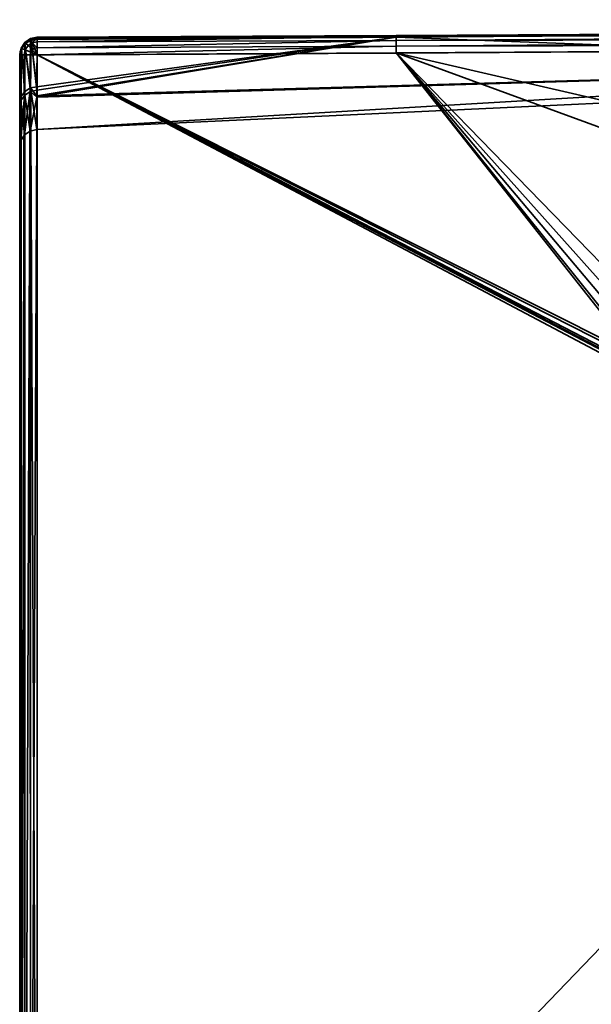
# Model space of a CAD drawing. Header units: millimetres. Extents: x -322 to 8072, y -96 to 57.
# Tile 11 of 256: x -265 to -248, y 26 to 54. Entities that reach past the tile are written whole.
import ezdxf

# ---------------------------------------------------------------- set-up
doc = ezdxf.new("R2010")
doc.units = ezdxf.units.MM
doc.layers.add('151', color=7, linetype='Continuous', true_color=0xffffff)

# ---------------------------------------------------------------- blocks, each defined once
blk = doc.blocks.new('UG_SURFACE_002')
at = {"layer": '151', "color": 251, "linetype": 'Continuous', "lineweight": 35}
for points in [[(-232.945, 53.789, 1114.372), (-253.76, 53.697, 1114.481), (-201.501, 53.976, 1114.655)], [(-201.501, 53.904, 1114.794), (-201.501, 53.976, 1114.655), (-253.76, 53.697, 1114.481)], [(-201.501, 53.976, 1093.346), (-253.76, 53.697, 1093.519), (-232.945, 53.789, 1093.628)], [(-253.759, 53.664, 1093.322), (-253.76, 53.697, 1093.519), (-201.501, 53.976, 1093.346)], [(-253.76, 53.697, 1114.481), (-253.759, 53.664, 1114.678), (-201.501, 53.904, 1114.794)], [(-201.501, 53.976, 1093.346), (-201.501, 53.904, 1093.206), (-253.759, 53.664, 1093.322)], [(-201.501, 53.794, 1114.905), (-201.501, 53.904, 1114.794), (-253.759, 53.664, 1114.678)], [(-201.501, 53.904, 1093.206), (-201.501, 53.794, 1093.096), (-253.759, 53.557, 1093.153)], [(-253.759, 53.557, 1093.153), (-253.759, 53.664, 1093.322), (-201.501, 53.904, 1093.206)], [(-264.002, 53.645, 1114.46), (-264.192, 53.606, 1114.455), (-264.182, 53.583, 1114.66)], [(-264.002, 53.645, 1114.46), (-264.002, 53.643, 1114.456), (-264.192, 53.606, 1114.455)], [(-264.192, 53.606, 1093.544), (-264.002, 53.643, 1093.544), (-264.002, 53.645, 1093.54)], [(-264.182, 53.583, 1093.34), (-264.192, 53.606, 1093.544), (-264.002, 53.645, 1093.54)], [(-264.172, 53.557, 1114.28), (-264.192, 53.606, 1114.455), (-264.002, 53.643, 1114.456)], [(-264.002, 53.643, 1093.544), (-264.192, 53.606, 1093.544), (-264.172, 53.557, 1093.72)], [(-264.182, 53.583, 1114.66), (-264.002, 53.619, 1114.664), (-264.002, 53.645, 1114.46)], [(-264.002, 53.645, 1093.54), (-264.002, 53.619, 1093.336), (-264.182, 53.583, 1093.34)], [(-264.002, 53.643, 1114.456), (-264.002, 53.587, 1114.264), (-264.172, 53.557, 1114.28)], [(-264.172, 53.557, 1093.72), (-264.002, 53.587, 1093.736), (-264.002, 53.643, 1093.544)], [(-253.759, 53.649, 1093.713), (-264.008, 51.979, 1098.318), (-232.768, 52.855, 1098.436)], [(-232.768, 52.855, 1109.564), (-264.008, 51.94, 1109.69), (-253.759, 53.649, 1114.287)], [(-253.759, 53.649, 1114.287), (-264.008, 51.94, 1109.69), (-264.007, 52.139, 1110.911)], [(-264.007, 52.236, 1096.805), (-264.008, 51.979, 1098.318), (-253.759, 53.649, 1093.713)], [(-253.759, 53.649, 1093.713), (-264.002, 53.587, 1093.736), (-264.007, 52.236, 1096.805)], [(-264.007, 52.139, 1110.911), (-264.002, 53.587, 1114.264), (-253.759, 53.649, 1114.287)], [(-264.002, 53.643, 1114.456), (-253.76, 53.697, 1114.481), (-253.759, 53.649, 1114.287)], [(-264.002, 53.619, 1114.664), (-253.759, 53.664, 1114.678), (-253.76, 53.697, 1114.481)], [(-253.76, 53.697, 1114.481), (-264.002, 53.645, 1114.46), (-264.002, 53.619, 1114.664)], [(-264.002, 53.643, 1114.456), (-264.002, 53.645, 1114.46), (-253.76, 53.697, 1114.481)], [(-264.002, 53.619, 1093.336), (-264.002, 53.645, 1093.54), (-253.76, 53.697, 1093.519)], [(-253.76, 53.697, 1093.519), (-264.002, 53.645, 1093.54), (-264.002, 53.643, 1093.544)], [(-264.002, 53.643, 1093.544), (-253.759, 53.649, 1093.713), (-253.76, 53.697, 1093.519)], [(-253.76, 53.697, 1093.519), (-253.759, 53.664, 1093.322), (-264.002, 53.619, 1093.336)], [(-253.759, 53.664, 1114.678), (-264.002, 53.619, 1114.664), (-264.001, 53.514, 1114.839)], [(-264.001, 53.514, 1093.161), (-264.002, 53.619, 1093.336), (-253.759, 53.664, 1093.322)], [(-253.759, 53.649, 1114.287), (-264.002, 53.587, 1114.264), (-264.002, 53.643, 1114.456)], [(-264.002, 53.643, 1093.544), (-264.002, 53.587, 1093.736), (-253.759, 53.649, 1093.713)], [(-264.001, 53.514, 1114.839), (-253.759, 53.557, 1114.847), (-253.759, 53.664, 1114.678)], [(-253.759, 53.664, 1093.322), (-253.759, 53.557, 1093.153), (-264.001, 53.514, 1093.161)], [(-232.945, 53.789, 1114.372), (-253.759, 53.649, 1114.287), (-253.76, 53.697, 1114.481)], [(-253.76, 53.697, 1093.519), (-253.759, 53.649, 1093.713), (-232.945, 53.789, 1093.628)], [(-201.5, 53.654, 1114.976), (-201.501, 53.794, 1114.905), (-253.759, 53.557, 1114.847)], [(-253.759, 53.664, 1114.678), (-253.759, 53.557, 1114.847), (-201.501, 53.794, 1114.905)], [(-253.758, 53.393, 1093.04), (-253.759, 53.557, 1093.153), (-201.501, 53.794, 1093.096)], [(-232.768, 52.855, 1098.436), (-232.945, 53.789, 1093.628), (-253.759, 53.649, 1093.713)], [(-253.759, 53.649, 1114.287), (-232.945, 53.789, 1114.372), (-232.768, 52.855, 1109.564)], [(-253.759, 53.557, 1114.847), (-253.758, 53.393, 1114.96), (-201.5, 53.654, 1114.976)], [(-201.501, 53.794, 1093.096), (-201.5, 53.654, 1093.024), (-253.758, 53.393, 1093.04)], [(-201.5, 53.5, 1115), (-201.5, 53.654, 1114.976), (-253.758, 53.393, 1114.96)], [(-253.758, 53.393, 1093.04), (-201.5, 53.654, 1093.024), (-201.5, 53.5, 1093)], [(-264.45, 53.331, 1114.401), (-264.46, 53.337, 1114.455), (-264.353, 53.498, 1114.455)], [(-264.438, 53.327, 1114.66), (-264.336, 53.481, 1114.66), (-264.353, 53.498, 1114.455), (-264.46, 53.337, 1114.455)], [(-264.353, 53.498, 1093.544), (-264.46, 53.337, 1093.544), (-264.45, 53.331, 1093.599)], [(-264.46, 53.337, 1093.544), (-264.353, 53.498, 1093.544), (-264.336, 53.481, 1093.34), (-264.438, 53.327, 1093.34)], [(-264.353, 53.498, 1114.455), (-264.354, 53.458, 1114.333), (-264.45, 53.331, 1114.401)], [(-264.45, 53.331, 1093.599), (-264.354, 53.458, 1093.667), (-264.353, 53.498, 1093.544)], [(-264.45, 53.331, 1114.401), (-264.354, 53.458, 1114.333), (-264.356, 51.998, 1110.959)], [(-264.356, 52.096, 1096.756), (-264.354, 53.458, 1093.667), (-264.45, 53.331, 1093.599)], [(-264.341, 53.287, 1114.837), (-264.261, 53.407, 1114.837), (-264.336, 53.481, 1114.66), (-264.438, 53.327, 1114.66)], [(-264.438, 53.327, 1093.34), (-264.336, 53.481, 1093.34), (-264.261, 53.407, 1093.163), (-264.341, 53.287, 1093.163)], [(-264.354, 53.458, 1093.667), (-264.356, 52.096, 1096.756), (-264.196, 52.199, 1096.792)], [(-264.196, 52.101, 1110.924), (-264.356, 51.998, 1110.959), (-264.354, 53.458, 1114.333)], [(-264.354, 53.458, 1114.333), (-264.192, 53.553, 1114.282), (-264.196, 52.101, 1110.924)], [(-264.196, 52.199, 1096.792), (-264.192, 53.553, 1093.718), (-264.354, 53.458, 1093.667)], [(-264.192, 53.553, 1114.282), (-264.354, 53.458, 1114.333), (-264.353, 53.498, 1114.455)], [(-264.353, 53.498, 1093.544), (-264.354, 53.458, 1093.667), (-264.192, 53.553, 1093.718)], [(-264.353, 53.498, 1114.455), (-264.192, 53.606, 1114.455), (-264.192, 53.553, 1114.282)], [(-264.336, 53.481, 1114.66), (-264.182, 53.583, 1114.66), (-264.192, 53.606, 1114.455), (-264.353, 53.498, 1114.455)], [(-264.192, 53.553, 1093.718), (-264.192, 53.606, 1093.544), (-264.353, 53.498, 1093.544)], [(-264.353, 53.498, 1093.544), (-264.192, 53.606, 1093.544), (-264.182, 53.583, 1093.34), (-264.336, 53.481, 1093.34)], [(-264.186, 53.223, 1114.958), (-264.143, 53.289, 1114.958), (-264.261, 53.407, 1114.837), (-264.341, 53.287, 1114.837)], [(-264.341, 53.287, 1093.163), (-264.261, 53.407, 1093.163), (-264.143, 53.289, 1093.042), (-264.186, 53.223, 1093.042)], [(-264.261, 53.407, 1114.837), (-264.142, 53.487, 1114.837), (-264.182, 53.583, 1114.66), (-264.336, 53.481, 1114.66)], [(-264.336, 53.481, 1093.34), (-264.182, 53.583, 1093.34), (-264.142, 53.487, 1093.163), (-264.261, 53.407, 1093.163)], [(-264.143, 53.289, 1114.958), (-264.078, 53.332, 1114.958), (-264.142, 53.487, 1114.837), (-264.261, 53.407, 1114.837)], [(-264.261, 53.407, 1093.163), (-264.142, 53.487, 1093.163), (-264.078, 53.332, 1093.042), (-264.143, 53.289, 1093.042)], [(-264.196, 52.101, 1110.924), (-264.192, 53.553, 1114.282), (-264.172, 53.557, 1114.28)], [(-264.172, 53.557, 1093.72), (-264.196, 52.199, 1096.792), (-264.007, 52.236, 1096.805)], [(-264.172, 53.557, 1093.72), (-264.192, 53.553, 1093.718), (-264.196, 52.199, 1096.792)], [(-264.007, 52.139, 1110.911), (-264.196, 52.101, 1110.924), (-264.172, 53.557, 1114.28)], [(-264.192, 53.606, 1114.455), (-264.172, 53.557, 1114.28), (-264.192, 53.553, 1114.282)], [(-264.192, 53.553, 1093.718), (-264.172, 53.557, 1093.72), (-264.192, 53.606, 1093.544)], [(-264.002, 53.619, 1114.664), (-264.182, 53.583, 1114.66), (-264.142, 53.487, 1114.837)], [(-264.142, 53.487, 1093.163), (-264.182, 53.583, 1093.34), (-264.002, 53.619, 1093.336)], [(-264.172, 53.557, 1114.28), (-264.002, 53.587, 1114.264), (-264.007, 52.139, 1110.911)], [(-264.007, 52.236, 1096.805), (-264.002, 53.587, 1093.736), (-264.172, 53.557, 1093.72)], [(-264.142, 53.487, 1114.837), (-264.001, 53.514, 1114.839), (-264.002, 53.619, 1114.664)], [(-264.002, 53.619, 1093.336), (-264.001, 53.514, 1093.161), (-264.142, 53.487, 1093.163)], [(-264.001, 53.348, 1114.957), (-264.001, 53.514, 1114.839), (-264.142, 53.487, 1114.837)], [(-264.142, 53.487, 1093.163), (-264.001, 53.514, 1093.161), (-264.001, 53.348, 1093.043)], [(-264.142, 53.487, 1114.837), (-264.078, 53.332, 1114.958), (-264.001, 53.348, 1114.957)], [(-264.001, 53.348, 1093.043), (-264.078, 53.332, 1093.042), (-264.142, 53.487, 1093.163)], [(-264.001, 53.347, 1114.958), (-264.001, 53.348, 1114.957), (-264.078, 53.332, 1114.958)], [(-264.078, 53.332, 1093.042), (-264.001, 53.348, 1093.043), (-264.001, 53.347, 1093.042)], [(-264.078, 53.332, 1114.958), (-264, 53.146, 1115), (-264.001, 53.347, 1114.958)], [(-264.001, 53.347, 1093.042), (-264, 53.146, 1093), (-264.078, 53.332, 1093.042)], [(-264.001, 53.348, 1114.957), (-253.758, 53.393, 1114.96), (-253.759, 53.557, 1114.847)], [(-253.759, 53.557, 1114.847), (-264.001, 53.514, 1114.839), (-264.001, 53.348, 1114.957)], [(-264.001, 53.348, 1093.043), (-253.759, 53.557, 1093.153), (-253.758, 53.393, 1093.04)], [(-264.001, 53.348, 1093.043), (-264.001, 53.514, 1093.161), (-253.759, 53.557, 1093.153)], [(-253.758, 53.393, 1114.96), (-264.001, 53.347, 1114.958), (-264, 53.146, 1115)], [(-264.001, 53.348, 1114.957), (-264.001, 53.347, 1114.958), (-253.758, 53.393, 1114.96)], [(-264, 53.146, 1093), (-264.001, 53.347, 1093.042), (-253.758, 53.393, 1093.04)], [(-253.758, 53.393, 1093.04), (-264.001, 53.347, 1093.042), (-264.001, 53.348, 1093.043)], [(-264, 53.146, 1115), (-253.757, 53.197, 1115), (-253.758, 53.393, 1114.96)], [(-253.758, 53.393, 1093.04), (-253.757, 53.197, 1093), (-264, 53.146, 1093)], [(-253.758, 53.393, 1114.96), (-253.757, 53.197, 1115), (-201.5, 53.5, 1115)], [(-201.5, 53.5, 1093), (-253.757, 53.197, 1093), (-253.758, 53.393, 1093.04)], [(-226.18, 46.841, 1115), (-193.01, 48.233, 1115), (-201.5, 53.5, 1115), (-253.757, 53.197, 1115)], [(-253.757, 53.197, 1093), (-201.5, 53.5, 1093), (-201.525, 48.234, 1093), (-234.666, 46.219, 1093)], [(-264.438, 53.327, 1114.66), (-264.481, 53.229, 1114.455), (-264.5, 53.146, 1114.5)], [(-264.5, 53.146, 1114.5), (-264.474, 53.146, 1114.66), (-264.438, 53.327, 1114.66)], [(-264.438, 53.327, 1093.34), (-264.474, 53.146, 1093.34), (-264.5, 53.146, 1093.5)], [(-264.5, 53.146, 1093.5), (-264.481, 53.229, 1093.544), (-264.438, 53.327, 1093.34)], [(-264.5, 51.665, 1111.07), (-264.5, 53.146, 1114.5), (-264.481, 53.229, 1114.455)], [(-264.481, 53.229, 1093.544), (-264.5, 51.765, 1096.64), (-264.463, 51.944, 1096.702)], [(-264.481, 53.229, 1093.544), (-264.5, 53.146, 1093.5), (-264.5, 51.765, 1096.64)], [(-264.463, 51.845, 1111.01), (-264.5, 51.665, 1111.07), (-264.481, 53.229, 1114.455)], [(-264.5, 11, 1114.5), (-264.5, 53.146, 1114.5), (-264.5, 51.665, 1111.07)], [(-264.5, 51.765, 1096.64), (-264.5, 53.146, 1093.5), (-264.5, 11, 1093.5)], [(-264.5, 11, 1114.5), (-264.462, 11, 1114.691), (-264.474, 53.146, 1114.66)], [(-264.474, 53.146, 1114.66), (-264.5, 53.146, 1114.5), (-264.5, 11, 1114.5)], [(-264.5, 11, 1093.5), (-264.5, 53.146, 1093.5), (-264.474, 53.146, 1093.34)], [(-264.474, 53.146, 1093.34), (-264.462, 11, 1093.309), (-264.5, 11, 1093.5)], [(-264.438, 53.327, 1114.66), (-264.46, 53.337, 1114.455), (-264.481, 53.229, 1114.455)], [(-264.462, 53.315, 1114.41), (-264.481, 53.229, 1114.455), (-264.46, 53.337, 1114.455)], [(-264.46, 53.337, 1093.544), (-264.481, 53.229, 1093.544), (-264.462, 53.315, 1093.59)], [(-264.481, 53.229, 1093.544), (-264.46, 53.337, 1093.544), (-264.438, 53.327, 1093.34)], [(-264.481, 53.229, 1114.455), (-264.462, 53.315, 1114.41), (-264.463, 51.845, 1111.01)], [(-264.463, 51.944, 1096.702), (-264.462, 53.315, 1093.59), (-264.481, 53.229, 1093.544)], [(-264.438, 53.327, 1114.66), (-264.474, 53.146, 1114.66), (-264.457, 53.146, 1114.688)], [(-264.457, 53.146, 1093.312), (-264.474, 53.146, 1093.34), (-264.438, 53.327, 1093.34)], [(-264.462, 11, 1114.691), (-264.457, 53.146, 1114.688), (-264.474, 53.146, 1114.66)], [(-264.474, 53.146, 1093.34), (-264.457, 53.146, 1093.312), (-264.462, 11, 1093.309)], [(-264.463, 51.845, 1111.01), (-264.462, 53.315, 1114.41), (-264.45, 53.331, 1114.401)], [(-264.45, 53.331, 1093.599), (-264.463, 51.944, 1096.702), (-264.356, 52.096, 1096.756)], [(-264.45, 53.331, 1093.599), (-264.462, 53.315, 1093.59), (-264.463, 51.944, 1096.702)], [(-264.356, 51.998, 1110.959), (-264.463, 51.845, 1111.01), (-264.45, 53.331, 1114.401)], [(-264.46, 53.337, 1114.455), (-264.45, 53.331, 1114.401), (-264.462, 53.315, 1114.41)], [(-264.462, 53.315, 1093.59), (-264.45, 53.331, 1093.599), (-264.46, 53.337, 1093.544)], [(-264.369, 53.146, 1114.837), (-264.462, 11, 1114.691), (-264.354, 11, 1114.854)], [(-264.369, 53.146, 1114.837), (-264.457, 53.146, 1114.688), (-264.462, 11, 1114.691)], [(-264.462, 11, 1093.309), (-264.457, 53.146, 1093.312), (-264.369, 53.146, 1093.163)], [(-264.369, 53.146, 1093.163), (-264.354, 11, 1093.146), (-264.462, 11, 1093.309)], [(-264.457, 53.146, 1114.688), (-264.369, 53.146, 1114.837), (-264.341, 53.287, 1114.837), (-264.438, 53.327, 1114.66)], [(-264.438, 53.327, 1093.34), (-264.341, 53.287, 1093.163), (-264.369, 53.146, 1093.163), (-264.457, 53.146, 1093.312)], [(-264.341, 53.287, 1114.837), (-264.369, 53.146, 1114.837), (-264.351, 53.146, 1114.85)], [(-264.351, 53.146, 1093.15), (-264.369, 53.146, 1093.163), (-264.341, 53.287, 1093.163)], [(-264.354, 11, 1114.854), (-264.351, 53.146, 1114.85), (-264.369, 53.146, 1114.837)], [(-264.369, 53.146, 1093.163), (-264.351, 53.146, 1093.15), (-264.354, 11, 1093.146)], [(-264.202, 53.146, 1114.958), (-264.354, 11, 1114.854), (-264.191, 11, 1114.962)], [(-264.202, 53.146, 1114.958), (-264.351, 53.146, 1114.85), (-264.354, 11, 1114.854)], [(-264.354, 11, 1093.146), (-264.351, 53.146, 1093.15), (-264.202, 53.146, 1093.042)], [(-264.202, 53.146, 1093.042), (-264.191, 11, 1093.038), (-264.354, 11, 1093.146)], [(-264.351, 53.146, 1114.85), (-264.202, 53.146, 1114.958), (-264.186, 53.223, 1114.958), (-264.341, 53.287, 1114.837)], [(-264.341, 53.287, 1093.163), (-264.186, 53.223, 1093.042), (-264.202, 53.146, 1093.042), (-264.351, 53.146, 1093.15)], [(-264.186, 53.223, 1114.958), (-264.202, 53.146, 1114.958), (-264.191, 53.146, 1114.96)], [(-264.191, 53.146, 1093.04), (-264.202, 53.146, 1093.042), (-264.186, 53.223, 1093.042)], [(-264.191, 11, 1114.962), (-264.191, 53.146, 1114.96), (-264.202, 53.146, 1114.958)], [(-264.202, 53.146, 1093.042), (-264.191, 53.146, 1093.04), (-264.191, 11, 1093.038)], [(-264.191, 53.146, 1114.96), (-264, 53.146, 1115), (-264.186, 53.223, 1114.958)], [(-264.186, 53.223, 1093.042), (-264, 53.146, 1093), (-264.191, 53.146, 1093.04)], [(-264, 11, 1115), (-264, 53.146, 1115), (-264.191, 53.146, 1114.96)], [(-264.191, 53.146, 1114.96), (-264.191, 11, 1114.962), (-264, 11, 1115)], [(-264.191, 11, 1093.038), (-264.191, 53.146, 1093.04), (-264, 53.146, 1093)], [(-264, 53.146, 1093), (-264, 11, 1093), (-264.191, 11, 1093.038)], [(-264, 53.146, 1115), (-264.143, 53.289, 1114.958), (-264.186, 53.223, 1114.958)], [(-264.186, 53.223, 1093.042), (-264.143, 53.289, 1093.042), (-264, 53.146, 1093)], [(-264, 53.146, 1115), (-264.078, 53.332, 1114.958), (-264.143, 53.289, 1114.958)], [(-264.143, 53.289, 1093.042), (-264.078, 53.332, 1093.042), (-264, 53.146, 1093)], [(-253.757, 53.197, 1115), (-264, 53.146, 1115), (-247.494, 44.859, 1115), (-247.244, 45.082, 1115)], [(-247.312, 45.034, 1093), (-247.545, 44.787, 1093), (-264, 53.146, 1093), (-253.757, 53.197, 1093)], [(-247.684, 27.953, 1115), (-247.636, 44.489, 1115), (-264, 53.146, 1115), (-264, 11, 1115)], [(-247.636, 44.489, 1115), (-247.628, 44.58, 1115), (-264, 53.146, 1115)], [(-247.628, 44.58, 1115), (-247.604, 44.667, 1115), (-264, 53.146, 1115)], [(-247.604, 44.667, 1115), (-247.494, 44.859, 1115), (-264, 53.146, 1115)], [(-264, 11, 1093), (-264, 53.146, 1093), (-247.636, 44.489, 1093), (-247.684, 27.953, 1093)], [(-264, 53.146, 1093), (-247.621, 44.612, 1093), (-247.636, 44.489, 1093)], [(-264, 53.146, 1093), (-247.545, 44.787, 1093), (-247.621, 44.612, 1093)], [(-253.757, 53.197, 1115), (-246.172, 45.411, 1115), (-226.18, 46.841, 1115)], [(-253.757, 53.197, 1115), (-246.714, 45.318, 1115), (-246.172, 45.411, 1115)], [(-253.757, 53.197, 1115), (-247.244, 45.082, 1115), (-246.714, 45.318, 1115)], [(-253.757, 53.197, 1093), (-247.021, 45.205, 1093), (-247.312, 45.034, 1093)], [(-234.666, 46.219, 1093), (-246.172, 45.411, 1093), (-253.757, 53.197, 1093)], [(-246.172, 45.411, 1093), (-247.021, 45.205, 1093), (-253.757, 53.197, 1093)], [(-264.012, 51.011, 1104), (-232.699, 52.475, 1104), (-232.768, 52.855, 1098.436)], [(-264.012, 51.011, 1104), (-264.008, 51.94, 1109.69), (-232.768, 52.855, 1109.564)], [(-232.768, 52.855, 1109.564), (-232.699, 52.475, 1104), (-264.012, 51.011, 1104)], [(-232.768, 52.855, 1098.436), (-264.008, 51.979, 1098.318), (-264.012, 51.011, 1104)], [(-264.008, 51.979, 1098.318), (-264.007, 52.236, 1096.805), (-264.196, 52.199, 1096.792)], [(-232.699, 52.475, 1104), (-264.012, 51.011, 1104), (-264.012, 51.011, 1104)], [(-264.463, 50.7, 1104), (-264.463, 51.944, 1096.702), (-264.5, 51.765, 1096.64)], [(-264.463, 50.7, 1104), (-264.358, 50.861, 1104), (-264.356, 52.096, 1096.756)], [(-264.356, 52.096, 1096.756), (-264.463, 51.944, 1096.702), (-264.463, 50.7, 1104)], [(-264.463, 51.845, 1111.01), (-264.356, 51.998, 1110.959), (-264.358, 50.861, 1104)], [(-264.358, 50.861, 1104), (-264.2, 50.97, 1104), (-264.196, 52.199, 1096.792)], [(-264.196, 52.199, 1096.792), (-264.356, 52.096, 1096.756), (-264.358, 50.861, 1104)], [(-264.2, 50.97, 1104), (-264.358, 50.861, 1104), (-264.356, 51.998, 1110.959)], [(-264.356, 51.998, 1110.959), (-264.196, 52.101, 1110.924), (-264.2, 50.97, 1104)], [(-264.2, 50.97, 1104), (-264.196, 52.101, 1110.924), (-264.008, 51.94, 1109.69)], [(-264.008, 51.94, 1109.69), (-264.012, 51.011, 1104), (-264.2, 50.97, 1104)], [(-264.196, 52.199, 1096.792), (-264.012, 51.011, 1104), (-264.008, 51.979, 1098.318)], [(-264.196, 52.101, 1110.924), (-264.007, 52.139, 1110.911), (-264.008, 51.94, 1109.69)], [(-264.5, 51.665, 1111.07), (-264.463, 51.845, 1111.01), (-264.463, 50.7, 1104)], [(-264.5, 11, 1093.5), (-264.5, 50.511, 1104), (-264.5, 51.765, 1096.64)], [(-264.5, 51.765, 1096.64), (-264.5, 50.511, 1104), (-264.463, 50.7, 1104)], [(-264.5, 51.665, 1111.07), (-264.5, 50.511, 1104), (-264.5, 11, 1093.5), (-264.5, 11, 1114.5)], [(-264.463, 50.7, 1104), (-264.5, 50.511, 1104), (-264.5, 51.665, 1111.07)], [(-264.358, 50.861, 1104), (-264.463, 50.7, 1104), (-264.463, 51.845, 1111.01)], [(-264, 11, 1115), (-247.744, 11, 1115), (-247.684, 27.953, 1115)], [(-247.684, 27.953, 1093), (-247.744, 11, 1093), (-264, 11, 1093)]]:
    blk.add_3dface(points, dxfattribs=at)

msp = doc.modelspace()

# ---------------------------------------------------------------- linework, layer by layer
at = {"layer": '151', "color": 253, "linetype": 'Continuous', "lineweight": -3}
for p, q in [((-264.5, 11, 1114.5), (-264.5, 53.146, 1114.5)), ((-264.5, 53.146, 1093.5), (-264.5, 11, 1093.5)), ((-264, 11, 1093), (-264, 53.146, 1093)), ((-264, 53.146, 1115), (-264, 11, 1115))]:
    msp.add_line(p, q, dxfattribs=at)
at = {"layer": '151', "color": 253, "linetype": 'Continuous', "lineweight": -3, "extrusion": (-0.999994, -0.003565, 0)}
for centre, start, end in [((-54.087, 1114.5, 263.809), 90, 208.1771), ((-54.087, 1093.5, 263.809), 151.8229, 270)]:
    msp.add_arc(centre, 0.5, start, end, dxfattribs=at)
at = {"layer": '151', "color": 253, "linetype": 'Continuous', "lineweight": -3, "extrusion": (2.75246e-14, -0.4722, -0.881491)}
msp.add_arc((-264, 479.419, -1007.518), 0.5, 180, 269.82, dxfattribs=at)
at = {"layer": '151', "color": 253, "linetype": 'Continuous', "lineweight": -3, "extrusion": (0, 0.4722, -0.881491)}
msp.add_arc((264, 563.199, -938.815), 0.5, 0, 89.82, dxfattribs=at)
at = {"layer": '151', "color": 253, "linetype": 'Continuous', "lineweight": -3, "extrusion": (6.93889e-14, -1, 0)}
msp.add_arc((-264, 1093.5, -53.146), 0.5, 180, 270, dxfattribs=at)
at = {"layer": '151', "color": 253, "linetype": 'Continuous', "lineweight": -3, "extrusion": (0, 1, 0)}
msp.add_arc((264, 1114.5, 53.146), 0.5, 0, 90, dxfattribs=at)
at = {"layer": '151', "color": 253, "linetype": 'Continuous', "lineweight": -3}
for points, knots in [([(-264.002, 53.587, 1114.264), (-253.585, 53.633, 1114.28), (-243.168, 53.74, 1114.321), (-222.335, 53.913, 1114.421), (-211.919, 53.973, 1114.474), (-191.085, 54.027, 1114.526), (-180.668, 54.074, 1114.58), (-159.834, 54.132, 1114.685), (-149.418, 54.143, 1114.73), (-139.001, 54.146, 1114.747)], [0, 0, 0, 0, 0.25, 0.25, 0.5, 0.5, 0.75, 0.75, 1, 1, 1, 1]), ([(-139.001, 54.146, 1093.253), (-149.418, 54.143, 1093.27), (-159.834, 54.132, 1093.315), (-180.668, 54.074, 1093.42), (-191.085, 54.027, 1093.474), (-211.919, 53.973, 1093.526), (-222.335, 53.913, 1093.579), (-243.168, 53.74, 1093.679), (-253.585, 53.633, 1093.72), (-264.002, 53.587, 1093.736)], [0, 0, 0, 0, 0.25, 0.25, 0.5, 0.5, 0.75, 0.75, 1, 1, 1, 1]), ([(-264, 53.146, 1093), (-253.583, 53.183, 1093), (-243.167, 53.27, 1093), (-222.334, 53.416, 1093), (-211.917, 53.473, 1093), (-180.667, 53.554, 1093), (-159.834, 53.685, 1093), (-139, 53.711, 1093)], [0, 0, 0, 0, 0.25, 0.25, 0.5, 0.5, 1, 1, 1, 1]), ([(-139, 53.711, 1115), (-159.834, 53.685, 1115), (-180.667, 53.554, 1115), (-211.917, 53.473, 1115), (-222.334, 53.416, 1115), (-243.167, 53.27, 1115), (-253.583, 53.183, 1115), (-264, 53.146, 1115)], [0, 0, 0, 0, 0.5, 0.5, 0.75, 0.75, 1, 1, 1, 1]), ([(-264.002, 53.587, 1093.736), (-264.005, 52.74, 1095.317), (-264.007, 52.092, 1097.004), (-264.011, 51.231, 1100.444), (-264.012, 51.012, 1102.2), (-264.012, 51.011, 1105.787), (-264.011, 51.229, 1107.545), (-264.007, 52.09, 1110.991), (-264.005, 52.74, 1112.683), (-264.002, 53.587, 1114.264)], [0, 0, 0, 0, 0.25, 0.25, 0.5, 0.5, 0.75, 0.75, 1, 1, 1, 1]), ([(-264.5, 53.146, 1114.5), (-264.5, 52.28, 1112.882), (-264.5, 51.616, 1111.157), (-264.5, 50.735, 1107.631), (-264.5, 50.511, 1105.832), (-264.5, 50.512, 1102.162), (-264.5, 50.736, 1100.365), (-264.5, 51.616, 1096.844), (-264.5, 52.28, 1095.118), (-264.5, 53.146, 1093.5)], [0, 0, 0, 0, 0.25, 0.25, 0.5, 0.5, 0.75, 0.75, 1, 1, 1, 1])]:
    msp.add_open_spline(points, degree=3, knots=knots, dxfattribs=at)

# ---------------------------------------------------------------- block references
msp.add_blockref('UG_SURFACE_002', (0, 0), dxfattribs=at)

doc.saveas('drawing.dxf')
